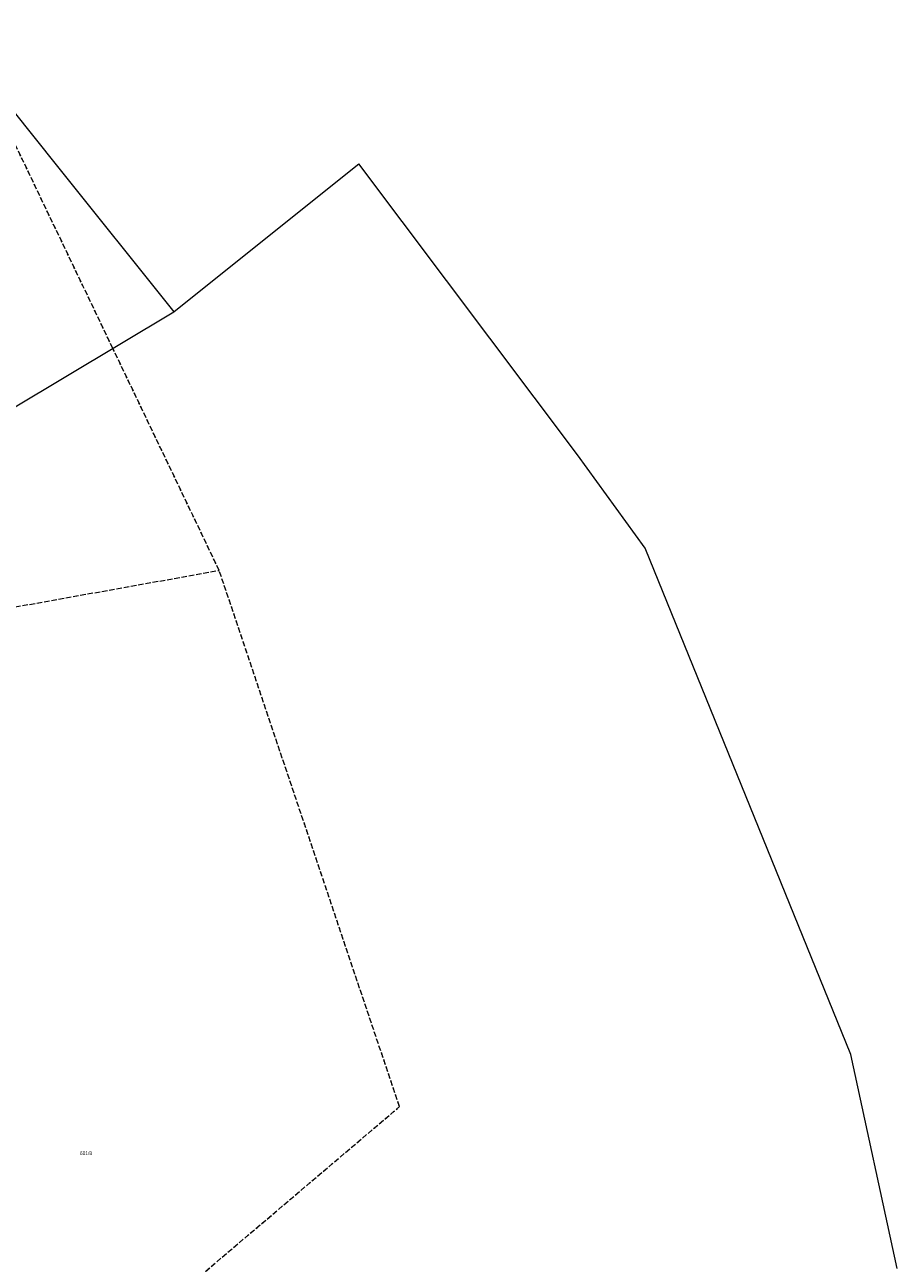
# Model space of a CAD drawing. Header units: metres. Extents: x 5549007 to 5551206, y 5955197 to 5958932.
# Tile 21 of 23: x 5550667 to 5550905, y 5957514 to 5957851. Entities that reach past the tile are written whole.
import ezdxf
from ezdxf.enums import TextEntityAlignment as Align

# ---------------------------------------------------------------- set-up
doc = ezdxf.new("R2010")
doc.units = ezdxf.units.M
for name, pattern in [('219-500', [0]), ('egkk-500', [2, 1.5, -0.5]), ('egug-500', [1, 0.5, -0.5])]:
    doc.linetypes.add(name, pattern=pattern)
doc.styles.get("Standard").update_dxf_attribs({"font": 'Working1250', "width": 0.75})

msp = doc.modelspace()

# ---------------------------------------------------------------- linework, layer by layer
at = {"layer": '217-kontur klasyfikacyjny', "color": 92, "linetype": 'egkk-500', "lineweight": 18, "flags": 128}
for points in [[(5550691.32, 5957762.7), (5550654.71, 5957839.09)], [(5550720.25, 5957702.32), (5550691.32, 5957762.7)], [(5550534.8, 5957669.1), (5550720.25, 5957702.32)], [(5550769.32, 5957556.47), (5550720.25, 5957702.32)], [(5550670.77, 5957472.87), (5550769.32, 5957556.47)]]:
    msp.add_lwpolyline(points, dxfattribs=at)
at = {"layer": '218-kontur użytku gruntowego', "color": 3, "linetype": 'egug-500', "lineweight": 18, "flags": 128}
for points in [[(5550691.32, 5957762.7), (5550654.71, 5957839.09)], [(5550720.25, 5957702.32), (5550691.32, 5957762.7)], [(5550534.8, 5957669.1), (5550720.25, 5957702.32)], [(5550769.32, 5957556.47), (5550720.25, 5957702.32)], [(5550670.77, 5957472.87), (5550769.32, 5957556.47)]]:
    msp.add_lwpolyline(points, dxfattribs=at)
at = {"layer": '219-działka ewidencyjna', "color": 7, "linetype": '219-500', "lineweight": 18, "flags": 128}
for points in [[(5550645.41, 5957850.7), (5550676.25, 5957812.18)], [(5550676.25, 5957812.18), (5550707.91, 5957772.62)], [(5550751.99, 5957807.9), (5550758.24, 5957812.9)], [(5550817.75, 5957733.72), (5550758.24, 5957812.9)], [(5550707.91, 5957772.62), (5550751.99, 5957807.9)], [(5550604.93, 5957711.04), (5550707.91, 5957772.62)], [(5550836.16, 5957708.33), (5550817.75, 5957733.72)], [(5550892.11, 5957570.69), (5550836.16, 5957708.33)], [(5550904.77, 5957512.48), (5550892.11, 5957570.69)]]:
    msp.add_lwpolyline(points, dxfattribs=at)

# ---------------------------------------------------------------- texts
at = {"layer": '211-numer działki ewidencyjnej', "color": 7, "linetype": 'CONTINUOUS', "lineweight": 18, "width": 0.79}
msp.add_text('601/8', height=1, dxfattribs=at).set_placement((5550682.36, 5957544.31), align=Align.TOP_LEFT)

doc.saveas('drawing.dxf')
